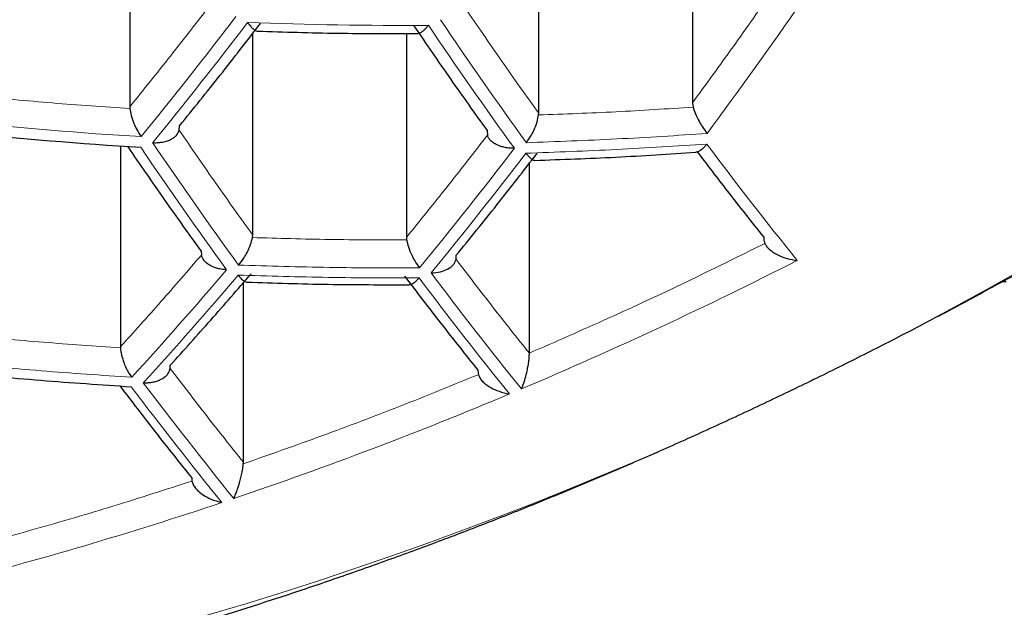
# Model space of a CAD drawing. Header units: millimetres. Extents: x 8 to 869, y 12 to 812.
# Tile 188 of 230: x 487.24 to 491.6, y 657.18 to 659.78. Entities that reach past the tile are written whole.
import ezdxf

# ---------------------------------------------------------------- set-up
doc = ezdxf.new("R2010")
doc.units = ezdxf.units.MM

msp = doc.modelspace()

# ---------------------------------------------------------------- linework, layer by layer
at = {"color": 7, "linetype": 'Continuous', "lineweight": 30}
for p, q in [((487.7293, 660.4053), (487.7293, 659.3981)), ((490.2225, 660.3681), (490.2225, 659.4159)), ((489.5415, 659.3698), (489.5415, 660.312)), ((488.2743, 658.8305), (488.2743, 659.7233)), ((488.9552, 659.7229), (488.9552, 658.8198)), ((490.2225, 659.4159), (490.2253, 659.3969)), ((487.7293, 659.3981), (487.7298, 659.3904)), ((489.541, 659.3621), (489.5415, 659.3698)), ((487.9488, 659.2945), (487.9507, 659.3146)), ((489.3127, 659.2933), (489.3148, 659.2731)), ((487.688, 659.2251), (487.688, 658.335)), ((489.5002, 658.3073), (489.5002, 659.1482)), ((488.2732, 658.8192), (488.2743, 658.8305)), ((488.9552, 658.8198), (488.9563, 658.8085)), ((488.0454, 658.7587), (488.0469, 658.7415)), ((489.1753, 658.7238), (489.1766, 658.741)), ((488.233, 657.8242), (488.233, 658.6197)), ((487.688, 658.335), (487.6881, 658.3312)), ((489.5002, 658.3073), (489.5002, 658.3066)), ((487.9085, 658.24), (487.9094, 658.2539)), ((489.2714, 658.2326), (489.2742, 658.212)), ((488.2327, 657.8173), (488.233, 657.8242)), ((488.0042, 657.7546), (488.0054, 657.7409))]:
    msp.add_line(p, q, dxfattribs=at)
at = {"color": 7, "linetype": 'Continuous', "lineweight": 30, "flags": 128}
msp.add_lwpolyline([(491.6128, 658.6225), (491.5988, 658.6227), (491.596, 658.6231)], dxfattribs=at)
at = {"color": 252, "linetype": 'Continuous', "lineweight": 0}
for centre, radius, start, end in [((471.2742, 673.3501), 23.6536, 323.49936, 325.24825), ((471.8461, 672.2908), 20.5796, 320.73648, 322.62489), ((471.8926, 672.2708), 20.5876, 320.73109, 322.61852), ((488.9451, 678.488), 18.7291, 267.87835, 270.33007), ((506.7699, 671.7409), 21.3881, 214.06977, 215.84979), ((506.8179, 671.7597), 21.3804, 214.06378, 215.84469), ((483.276, 673.4861), 17.029, 268.10355, 304.67876), ((488.9295, 678.2024), 18.9711, 264.09723, 266.52551), ((505.6363, 671.3271), 21.5205, 214.17143, 215.93636), ((505.5858, 671.3099), 21.5243, 214.17433, 215.93883), ((472.9899, 671.8277), 20.7241, 320.63958, 322.51046), ((473.0388, 671.8091), 20.728, 320.63697, 322.50738), ((504.7409, 670.0602), 18.0597, 216.83425, 218.90638), ((481.9156, 675.9585), 19.3438, 292.97302, 296.96594), ((474.56, 670.2592), 17.8627, 317.5401, 319.57833), ((474.6075, 670.2399), 17.8688, 317.53738, 319.57479), ((503.5974, 669.6088), 18.2499, 216.94302, 218.98915), ((503.6464, 669.6268), 18.244, 216.93966, 218.9866), ((502.3868, 669.1965), 18.343, 216.99511, 219.02877), ((502.4385, 669.2129), 18.341, 216.99401, 219.02794), ((484.6207, 672.1121), 17.0064, 268.07838, 304.70393), ((482.3326, 674.9686), 18.2696, 288.7014, 292.79984), ((482.6982, 673.8806), 17.1219, 284.25975, 288.52257)]:
    msp.add_arc(centre, radius, start, end, dxfattribs=at)
at = {"color": 7, "linetype": 'Continuous', "lineweight": 30}
msp.add_arc((488.9281, 678.1754), 18.9908, 264.10243, 266.52818, dxfattribs=at)
at = {"color": 252, "linetype": 'Continuous', "lineweight": 0}
for points, knots in [([(471.0656, 660.937), (471.0764, 660.8321), (471.098, 660.6223), (471.1452, 660.3082), (471.2034, 659.9942), (471.2737, 659.6804), (471.356, 659.3671), (471.4502, 659.0544), (471.5564, 658.7423), (471.6748, 658.4312), (471.7996, 658.1349), (471.9292, 657.8533), (472.0618, 657.5863), (472.2036, 657.3207), (472.3547, 657.0566), (472.5152, 656.794), (472.685, 656.5331), (472.8642, 656.2741), (473.0539, 656.0157), (473.2543, 655.758), (473.4655, 655.5013), (473.6866, 655.247), (473.9202, 654.9926), (474.1667, 654.7383), (474.4265, 654.4843), (474.6971, 654.2337), (474.9781, 653.9868), (475.2696, 653.744), (475.5717, 653.5052), (475.8847, 653.2705), (476.2084, 653.0403), (476.5427, 652.8147), (476.8834, 652.5968), (477.2301, 652.3865), (477.5824, 652.184), (477.9445, 651.9867), (478.2936, 651.8067), (478.6276, 651.643), (478.9447, 651.4948), (479.2864, 651.3425), (479.654, 651.1873), (480.0487, 651.0302), (480.4518, 650.8794), (480.8629, 650.7354), (481.2609, 650.6051), (481.6444, 650.4877), (482.0121, 650.382), (482.3851, 650.2818), (482.763, 650.1871), (483.1453, 650.0982), (483.5292, 650.0159), (483.9144, 649.9402), (484.3006, 649.8709), (484.6903, 649.8077), (485.0849, 649.7505), (485.4843, 649.6995), (485.8883, 649.6547), (486.2945, 649.6166), (486.7058, 649.5848), (487.122, 649.5598), (487.5427, 649.5416), (487.9643, 649.5307), (488.3648, 649.5272), (488.7439, 649.53), (489.1012, 649.5379), (489.4581, 649.5509), (489.8155, 649.5692), (490.1733, 649.5927), (490.5312, 649.6214), (490.8875, 649.6553), (491.2548, 649.6957), (491.6327, 649.7432), (492.0204, 649.7984), (492.4051, 649.8596), (492.7881, 649.9271), (493.169, 650.0008), (493.5476, 650.0807), (493.9221, 650.1662), (494.2945, 650.2579), (494.6648, 650.3556), (495.0325, 650.4595), (495.395, 650.5688), (495.7531, 650.6835), (496.1066, 650.8036), (496.4552, 650.9291), (496.7979, 651.0594), (497.1356, 651.1947), (497.4682, 651.335), (497.7955, 651.4801), (498.1164, 651.6294), (498.4329, 651.7838), (498.7446, 651.9433), (499.0514, 652.1076), (499.3513, 652.2758), (499.6489, 652.4504), (499.9438, 652.6315), (500.2356, 652.819), (500.5196, 653.0101), (500.7896, 653.2), (501.0459, 653.3883), (501.2894, 653.5747), (501.5461, 653.7796), (501.8139, 654.0036), (502.0907, 654.2475), (502.3569, 654.4948), (502.6197, 654.7521), (502.878, 655.0195), (503.1308, 655.2971), (503.374, 655.5806), (503.6071, 655.8698), (503.8298, 656.1646), (504.0319, 656.4507), (504.2151, 656.7275), (504.3809, 656.9946), (504.5371, 657.2635), (504.6837, 657.534), (504.8207, 657.8061), (504.9482, 658.0797), (505.0661, 658.3545), (505.1751, 658.6318), (505.2749, 658.9116), (505.3655, 659.1938), (505.4464, 659.4769), (505.5183, 659.7637), (505.5809, 660.054), (505.6336, 660.3478), (505.6768, 660.6422), (505.6969, 660.8387), (505.7069, 660.937)], [0, 0, 0, 0, 0.009676, 0.019353, 0.029029, 0.038747, 0.048466, 0.058183, 0.067939, 0.077695, 0.08745, 0.095942, 0.104436, 0.112929, 0.121421, 0.12992, 0.138419, 0.146919, 0.155417, 0.164055, 0.172694, 0.181333, 0.18997, 0.198897, 0.207826, 0.216756, 0.225682, 0.234581, 0.243486, 0.252394, 0.261301, 0.270205, 0.279103, 0.287669, 0.296238, 0.304807, 0.313372, 0.320362, 0.327353, 0.334343, 0.342517, 0.350697, 0.358877, 0.367056, 0.375229, 0.38218, 0.389137, 0.396096, 0.403055, 0.410011, 0.416962, 0.423763, 0.430566, 0.437369, 0.444169, 0.451064, 0.457962, 0.46486, 0.471755, 0.478814, 0.485877, 0.49294, 0.499999, 0.505982, 0.511968, 0.517953, 0.523936, 0.529988, 0.536041, 0.542095, 0.548146, 0.55485, 0.561557, 0.568264, 0.574968, 0.581759, 0.588553, 0.595347, 0.602139, 0.609068, 0.615999, 0.62293, 0.629859, 0.636849, 0.643841, 0.650833, 0.657822, 0.664882, 0.671943, 0.679005, 0.686064, 0.693263, 0.700463, 0.707663, 0.714862, 0.722411, 0.729962, 0.737513, 0.745062, 0.752086, 0.759111, 0.766136, 0.774937, 0.783741, 0.792544, 0.801346, 0.810862, 0.820379, 0.829894, 0.839682, 0.849472, 0.85926, 0.867918, 0.876578, 0.885237, 0.893895, 0.902559, 0.911225, 0.919891, 0.928556, 0.93735, 0.946147, 0.954943, 0.963738, 0.972803, 0.981869, 0.990935, 1, 1, 1, 1]), ([(473.0052, 659.4158), (473.0397, 659.3123), (473.1087, 659.1052), (473.2285, 658.7965), (473.3604, 658.4891), (473.5055, 658.1836), (473.6635, 657.88), (473.8346, 657.5784), (474.0187, 657.2792), (474.2159, 656.9824), (474.4298, 656.6833), (474.6614, 656.3822), (474.9115, 656.0796), (475.1647, 655.7937), (475.419, 655.5244), (475.6723, 655.2711), (475.9369, 655.0213), (476.2128, 654.7752), (476.5001, 654.5329), (476.7988, 654.2947), (477.109, 654.0609), (477.4305, 653.8317), (477.7409, 653.6226), (478.0376, 653.4328), (478.3183, 653.2612), (478.6063, 653.0933), (478.9, 652.93), (479.1994, 652.7714), (479.5042, 652.6175), (479.8159, 652.4678), (480.1344, 652.3224), (480.4596, 652.1815), (480.7915, 652.0452), (481.13, 651.9138), (481.4801, 651.7856), (481.8422, 651.6612), (482.2164, 651.5408), (482.5971, 651.4267), (482.9597, 651.3258), (483.3029, 651.2368), (483.6254, 651.1587), (483.9515, 651.0851), (484.281, 651.0163), (484.6139, 650.9524), (484.9499, 650.8935), (485.2888, 650.8396), (485.6358, 650.7902), (485.9909, 650.7455), (486.3541, 650.706), (486.7192, 650.6723), (487.0802, 650.6451), (487.4369, 650.624), (487.7889, 650.6089), (488.1415, 650.5993), (488.4945, 650.5953), (488.8475, 650.5972), (489.2003, 650.6047), (489.5526, 650.6178), (489.9107, 650.6368), (490.2744, 650.6621), (490.6432, 650.6941), (491.0101, 650.732), (491.3996, 650.7789), (491.8106, 650.8363), (492.2421, 650.9056), (492.6705, 650.9834), (493.0951, 651.0698), (493.5155, 651.1644), (493.9313, 651.267), (494.3419, 651.3775), (494.7471, 651.4957), (495.1185, 651.6127), (495.4575, 651.7266), (495.7655, 651.8361), (496.0685, 651.9497), (496.3993, 652.0804), (496.7558, 652.2295), (497.1352, 652.3987), (497.5097, 652.5762), (497.8786, 652.7621), (498.2415, 652.9562), (498.5706, 653.1429), (498.8682, 653.3208), (499.1365, 653.4887), (499.3979, 653.6598), (499.6805, 653.8533), (499.9816, 654.0703), (500.2978, 654.3119), (500.6017, 654.5581), (500.8934, 654.8087), (501.1727, 655.0634), (501.4465, 655.3283), (501.7137, 655.6033), (501.9732, 655.8887), (502.2082, 656.1651), (502.4207, 656.4317), (502.6128, 656.688), (502.7946, 656.9465), (502.966, 657.2071), (503.1273, 657.4696), (503.2783, 657.7339), (503.4192, 657.9998), (503.5512, 658.2699), (503.6741, 658.5442), (503.7873, 658.8225), (503.8906, 659.102), (503.9504, 659.2892), (503.9803, 659.3828)], [0, 0, 0, 0, 0.011929, 0.02386, 0.035789, 0.047719, 0.05965, 0.071579, 0.083509, 0.095441, 0.107371, 0.119915, 0.132462, 0.145006, 0.155908, 0.166812, 0.177714, 0.188618, 0.199523, 0.210426, 0.221331, 0.232237, 0.243142, 0.251829, 0.260518, 0.269207, 0.277894, 0.286451, 0.29501, 0.30357, 0.312126, 0.320685, 0.329247, 0.337809, 0.346367, 0.355315, 0.364266, 0.373217, 0.382164, 0.389432, 0.396703, 0.403974, 0.411242, 0.418512, 0.425784, 0.433057, 0.440326, 0.447952, 0.455581, 0.46321, 0.470835, 0.478107, 0.485381, 0.492656, 0.499927, 0.507198, 0.514473, 0.521748, 0.52902, 0.53671, 0.544404, 0.552098, 0.559788, 0.569053, 0.578321, 0.587586, 0.596954, 0.606326, 0.615695, 0.62516, 0.634627, 0.644092, 0.651667, 0.659244, 0.666821, 0.674396, 0.684494, 0.694594, 0.704692, 0.715164, 0.725639, 0.736112, 0.744526, 0.752941, 0.761357, 0.769771, 0.780988, 0.792207, 0.803424, 0.814639, 0.825856, 0.837072, 0.84911, 0.861151, 0.873189, 0.883652, 0.894117, 0.904583, 0.915046, 0.925508, 0.935972, 0.946436, 0.956898, 0.967672, 0.978449, 0.989226, 1, 1, 1, 1]), ([(504.5758, 659.4086), (504.5402, 659.2996), (504.469, 659.0814), (504.3448, 658.756), (504.2078, 658.4322), (504.0567, 658.1102), (503.892, 657.7902), (503.7133, 657.4724), (503.5208, 657.157), (503.3142, 656.8443), (503.1091, 656.5561), (502.9086, 656.2922), (502.7156, 656.0518), (502.5138, 655.8136), (502.2937, 655.5671), (502.0538, 655.313), (501.7925, 655.0518), (501.5196, 654.7942), (501.2351, 654.5403), (500.9388, 654.2904), (500.6307, 654.0448), (500.3109, 653.8036), (499.9793, 653.5672), (499.6593, 653.3516), (499.3533, 653.1557), (499.0639, 652.9788), (498.767, 652.8056), (498.4634, 652.6367), (498.1531, 652.4722), (497.8362, 652.3122), (497.5122, 652.1565), (497.181, 652.0054), (496.8428, 651.8589), (496.4976, 651.7173), (496.1456, 651.5808), (495.7815, 651.4475), (495.4048, 651.3182), (495.0155, 651.1931), (494.6195, 651.0746), (494.2302, 650.9663), (493.8486, 650.8679), (493.4755, 650.7786), (493.0979, 650.6953), (492.7141, 650.6177), (492.3242, 650.5461), (491.9286, 650.4808), (491.5294, 650.4223), (491.1298, 650.371), (490.73, 650.3268), (490.3304, 650.2897), (489.9288, 650.2594), (489.5257, 650.2359), (489.1335, 650.22), (488.7526, 650.2109), (488.3832, 650.208), (488.0138, 650.211), (487.6448, 650.2199), (487.2764, 650.2347), (486.9089, 650.2553), (486.5427, 650.2816), (486.1711, 650.3142), (485.7946, 650.3535), (485.4135, 650.3997), (485.0351, 650.452), (484.6707, 650.5087), (484.3201, 650.5691), (483.9833, 650.6326), (483.6497, 650.7009), (483.2812, 650.7822), (482.8794, 650.8785), (482.4466, 650.9919), (482.0195, 651.1134), (481.5985, 651.2428), (481.184, 651.38), (480.8022, 651.5156), (480.4517, 651.6479), (480.1308, 651.7757), (479.8157, 651.9076), (479.5066, 652.0436), (479.2034, 652.1835), (478.9063, 652.3272), (478.6152, 652.4745), (478.3268, 652.6272), (478.0415, 652.7852), (477.7594, 652.9487), (477.4841, 653.1155), (477.208, 653.2901), (476.932, 653.4728), (476.6565, 653.6638), (476.3889, 653.858), (476.1292, 654.0553), (475.8773, 654.2556), (475.6332, 654.4588), (475.397, 654.6647), (475.1431, 654.8963), (474.875, 655.1546), (474.5962, 655.4404), (474.3482, 655.7113), (474.1282, 655.9661), (473.9334, 656.2041), (473.7472, 656.4442), (473.5581, 656.7022), (473.368, 656.9785), (473.1792, 657.2734), (473.0027, 657.5706), (472.8384, 657.8698), (472.6865, 658.1709), (472.5457, 658.4757), (472.4168, 658.7839), (472.2988, 659.0954), (472.2307, 659.3042), (472.1967, 659.4086)], [0, 0, 0, 0, 0.012016, 0.024033, 0.036048, 0.048064, 0.060082, 0.072098, 0.084115, 0.096133, 0.10815, 0.117635, 0.127123, 0.13661, 0.146096, 0.156851, 0.167607, 0.178362, 0.189118, 0.199876, 0.210632, 0.221389, 0.232148, 0.242905, 0.251473, 0.260044, 0.268615, 0.277183, 0.285693, 0.294205, 0.302717, 0.311226, 0.319737, 0.328252, 0.336766, 0.345277, 0.354177, 0.363082, 0.371986, 0.380886, 0.388912, 0.396942, 0.404972, 0.412998, 0.42114, 0.429286, 0.437432, 0.445574, 0.453556, 0.461544, 0.469534, 0.477521, 0.485503, 0.492781, 0.500061, 0.507341, 0.514619, 0.521895, 0.529175, 0.536455, 0.543732, 0.551421, 0.559114, 0.566808, 0.574497, 0.581517, 0.58854, 0.595563, 0.602583, 0.612044, 0.621507, 0.630968, 0.64052, 0.650076, 0.659629, 0.667457, 0.675287, 0.683117, 0.690945, 0.698771, 0.706599, 0.714428, 0.722254, 0.730365, 0.738477, 0.74659, 0.754701, 0.763481, 0.772263, 0.781045, 0.789825, 0.798603, 0.807384, 0.816165, 0.824943, 0.836647, 0.848353, 0.860056, 0.869478, 0.878902, 0.888325, 0.897747, 0.909039, 0.920333, 0.931625, 0.942916, 0.954209, 0.965501, 0.977, 0.988501, 1, 1, 1, 1]), ([(490.2881, 659.2802), (490.1548, 659.2715), (489.8881, 659.254), (489.6206, 659.2444), (489.4868, 659.2395)], [0, 0, 0, 0, 0.4997564, 1, 1, 1, 1]), ([(489.4851, 659.1928), (489.6189, 659.1976), (489.8864, 659.2073), (490.1531, 659.2247), (490.2864, 659.2334)], [0, 0, 0, 0, 0.500242, 1, 1, 1, 1]), ([(490.5438, 658.7934), (490.4284, 658.7363), (490.1978, 658.6222), (489.8498, 658.4601), (489.6167, 658.3583), (489.5002, 658.3073)], [0, 0, 0, 0, 0.333367, 0.666633, 1, 1, 1, 1]), ([(489.0132, 658.6845), (488.8797, 658.6848), (488.6126, 658.6852), (488.3455, 658.6931), (488.2119, 658.6971)], [0, 0, 0, 0, 0.499858, 1, 1, 1, 1]), ([(488.2101, 658.6528), (488.3437, 658.6488), (488.6108, 658.6409), (488.8779, 658.6405), (489.0114, 658.6403)], [0, 0, 0, 0, 0.50014, 1, 1, 1, 1]), ([(494.2205, 658.2521), (494.091, 658.1685), (493.8324, 658.0013), (493.4397, 657.7628), (493.0442, 657.5337), (492.6453, 657.3147), (492.2434, 657.1056), (491.8366, 656.9058), (491.4368, 656.7207), (491.0446, 656.5499), (490.6624, 656.3933), (490.2794, 656.2464), (489.8955, 656.1089), (489.5107, 655.981), (489.1135, 655.8592), (488.7046, 655.7446), (488.2847, 655.6386), (487.866, 655.5446), (487.4485, 655.4626), (487.0321, 655.3926), (486.6188, 655.3349), (486.1962, 655.2879), (485.7653, 655.253), (485.3253, 655.2312), (484.8893, 655.2241), (484.4568, 655.2302), (484.1723, 655.2465), (484.03, 655.2546)], [0, 0, 0, 0, 0.0397364, 0.0794008, 0.1190259, 0.1586445, 0.1982897, 0.2379942, 0.2782473, 0.3152331, 0.3521728, 0.3890928, 0.4260199, 0.4629806, 0.5000015, 0.5404084, 0.5807374, 0.621023, 0.6612996, 0.7016019, 0.7419643, 0.7818787, 0.8255224, 0.8691127, 0.9126932, 0.9563078, 1, 1, 1, 1]), ([(487.7382, 658.2005), (487.6045, 658.2095), (487.3371, 658.2274), (487.0703, 658.2526), (486.9369, 658.2652)], [0, 0, 0, 0, 0.499969, 1, 1, 1, 1]), ([(489.2742, 658.212), (489.1588, 658.165), (488.928, 658.0711), (488.5807, 657.9395), (488.3487, 657.858), (488.2327, 657.8173)], [0, 0, 0, 0, 0.333366, 0.666634, 1, 1, 1, 1]), ([(488.0054, 657.7409), (487.8897, 657.7037), (487.6585, 657.6292), (487.3114, 657.5271), (487.0802, 657.4655), (486.9645, 657.4347)], [0, 0, 0, 0, 0.333366, 0.666634, 1, 1, 1, 1])]:
    msp.add_open_spline(points, degree=3, knots=knots, dxfattribs=at)
for points in [[(490.5828, 659.9188), (490.523, 659.8336), (490.4036, 659.6634), (490.2828, 659.4984), (490.2225, 659.4159)], [(488.0896, 659.8541), (488.0298, 659.7767), (487.9102, 659.622), (487.7896, 659.4727), (487.7293, 659.3981)], [(489.5415, 659.3698), (489.4869, 659.4462), (489.3777, 659.5991), (489.2694, 659.7573), (489.2153, 659.8365)], [(487.7298, 659.3904), (487.6156, 659.3982), (487.3872, 659.4138), (487.1594, 659.4357), (487.0455, 659.4466)], [(490.2253, 659.3969), (490.1114, 659.3895), (489.8836, 659.3748), (489.6552, 659.3663), (489.541, 659.3621)], [(488.2743, 658.8305), (488.2198, 658.9065), (488.1109, 659.0585), (488.0028, 659.2158), (487.9488, 659.2945)], [(489.3148, 659.2731), (489.2551, 659.1962), (489.1357, 659.0424), (489.0154, 658.894), (488.9552, 658.8198)], [(488.9563, 658.8085), (488.8424, 658.8088), (488.6147, 658.8093), (488.3871, 658.8159), (488.2732, 658.8192)], [(488.0469, 658.7415), (487.9872, 658.6723), (487.8679, 658.534), (487.748, 658.4013), (487.688, 658.335)], [(489.5002, 658.3066), (489.4459, 658.3748), (489.3373, 658.5111), (489.2293, 658.6529), (489.1753, 658.7238)], [(487.6881, 658.3312), (487.5742, 658.3389), (487.3463, 658.3542), (487.1189, 658.3756), (487.0052, 658.3863)], [(488.233, 657.8242), (488.1788, 657.8921), (488.0703, 658.028), (487.9625, 658.1693), (487.9085, 658.24)]]:
    msp.add_open_spline(points, degree=3, dxfattribs=at)
at = {"color": 7, "linetype": 'Continuous', "lineweight": 30}
for points in [[(487.9507, 659.3146), (488.0106, 659.3887), (488.1304, 659.537), (488.2492, 659.6906), (488.3086, 659.7675)], [(488.9886, 659.7568), (489.0424, 659.6782), (489.15, 659.521), (489.2584, 659.3692), (489.3127, 659.2933)], [(487.721, 659.2211), (487.7749, 659.1427), (487.8826, 658.9859), (487.9912, 658.8344), (488.0454, 658.7587)], [(489.1766, 658.741), (489.2365, 658.8149), (489.3565, 658.9628), (489.4755, 659.1161), (489.535, 659.1927)], [(487.9094, 658.2539), (487.9691, 658.32), (488.0886, 658.4523), (488.2076, 658.59), (488.267, 658.6589)], [(488.9476, 658.6483), (489.0014, 658.5776), (489.1091, 658.4363), (489.2173, 658.3005), (489.2714, 658.2326)]]:
    msp.add_open_spline(points, degree=3, dxfattribs=at)
for points, knots in [([(488.2517, 659.7717), (488.2559, 659.7661), (488.2637, 659.7555), (488.2753, 659.7436), (488.2854, 659.7362), (488.2925, 659.7329), (488.2952, 659.7335), (488.2956, 659.7336)], [0, 0, 0, 0, 0.259955, 0.486345, 0.738043, 0.961348, 1, 1, 1, 1]), ([(489.053, 659.7592), (489.05, 659.7556), (489.044, 659.7483), (489.035, 659.7391), (489.0249, 659.7306), (489.0149, 659.7246), (489.0078, 659.7222), (489.0046, 659.7223), (489.0041, 659.7223)], [0, 0, 0, 0, 0.16817, 0.336173, 0.51331, 0.751434, 0.957242, 1, 1, 1, 1]), ([(488.2956, 659.7338), (488.4137, 659.73), (488.6499, 659.7225), (488.886, 659.7226), (489.0041, 659.7227)], [0, 0, 0, 0, 0.5000658, 1, 1, 1, 1]), ([(482.741, 656.4499), (482.804, 656.4459), (482.9365, 656.4375), (483.1401, 656.4289), (483.3513, 656.4231), (483.5637, 656.4208), (483.7771, 656.4219), (483.9916, 656.4264), (484.2071, 656.4344), (484.4236, 656.4458), (484.6409, 656.4606), (484.8591, 656.4789), (485.0781, 656.5006), (485.2978, 656.5257), (485.5182, 656.5543), (485.7393, 656.5863), (485.9609, 656.6217), (486.1831, 656.6605), (486.4057, 656.7027), (486.6288, 656.7484), (486.8523, 656.7974), (487.0762, 656.8499), (487.3003, 656.9057), (487.5246, 656.9649), (487.7492, 657.0275), (487.9739, 657.0935), (488.1987, 657.1628), (488.4235, 657.2354), (488.6483, 657.3114), (488.8731, 657.3907), (489.0978, 657.4734), (489.3223, 657.5593), (489.5467, 657.6485), (489.7708, 657.7411), (489.9946, 657.8369), (490.2182, 657.936), (490.4414, 658.0383), (490.6641, 658.1439), (490.8865, 658.2527), (491.1084, 658.3648), (491.3298, 658.4802), (491.5506, 658.5987), (491.771, 658.7206), (491.9907, 658.8456), (492.2023, 658.9696), (492.4132, 659.0964), (492.6157, 659.2215), (492.8115, 659.3452), (492.9343, 659.4253), (492.9928, 659.4635)], [0, 0, 0, 0, 0.019234, 0.040468, 0.061712, 0.082964, 0.104226, 0.125496, 0.146775, 0.168063, 0.18936, 0.210665, 0.23198, 0.253303, 0.274635, 0.295975, 0.317325, 0.338685, 0.360053, 0.381432, 0.40282, 0.424219, 0.445628, 0.467047, 0.488479, 0.509921, 0.531377, 0.552845, 0.574326, 0.595822, 0.617333, 0.638859, 0.660403, 0.681964, 0.703545, 0.725146, 0.746769, 0.768416, 0.790088, 0.811789, 0.833519, 0.855283, 0.877082, 0.898922, 0.920805, 0.940486, 0.962407, 0.98208, 1, 1, 1, 1]), ([(487.7298, 659.3904), (487.7315, 659.3806), (487.7351, 659.3594), (487.7469, 659.3269), (487.7617, 659.2939), (487.7731, 659.2765), (487.7798, 659.2662)], [0, 0, 0, 0, 0.233685, 0.499524, 0.70636, 1, 1, 1, 1]), ([(490.2253, 659.3969), (490.2286, 659.3873), (490.2357, 659.367), (490.2512, 659.3362), (490.2689, 659.3054), (490.281, 659.2895), (490.2881, 659.2802)], [0, 0, 0, 0, 0.234188, 0.49953, 0.706727, 1, 1, 1, 1]), ([(489.4868, 659.2395), (489.4941, 659.2495), (489.5066, 659.2667), (489.5228, 659.2991), (489.5355, 659.3313), (489.5392, 659.3523), (489.541, 659.3621)], [0, 0, 0, 0, 0.293606, 0.500476, 0.766297, 1, 1, 1, 1]), ([(487.8312, 659.2397), (487.8361, 659.2396), (487.8456, 659.2393), (487.8604, 659.2402), (487.8776, 659.2425), (487.8963, 659.2473), (487.9142, 659.2548), (487.9282, 659.2638), (487.9418, 659.2765), (487.9461, 659.2875), (487.9488, 659.2945)], [0, 0, 0, 0, 0.092741, 0.178587, 0.28132, 0.426242, 0.560575, 0.684677, 0.799004, 1, 1, 1, 1]), ([(489.4337, 659.2147), (489.4253, 659.2148), (489.4096, 659.2151), (489.3912, 659.2184), (489.3787, 659.2217), (489.3708, 659.2241), (489.3639, 659.2267), (489.3536, 659.2311), (489.3408, 659.2383), (489.328, 659.2493), (489.3189, 659.2609), (489.3161, 659.2691), (489.3148, 659.2731)], [0, 0, 0, 0, 0.157574, 0.293458, 0.35332, 0.407767, 0.456813, 0.500476, 0.63628, 0.764198, 0.885097, 1, 1, 1, 1]), ([(489.4851, 659.1928), (489.4879, 659.1893), (489.4927, 659.1832), (489.5003, 659.1753), (489.5087, 659.1676), (489.5173, 659.1616), (489.5222, 659.1612), (489.5244, 659.1611)], [0, 0, 0, 0, 0.1838535, 0.317485, 0.5072121, 0.7820065, 1, 1, 1, 1]), ([(489.5244, 659.1612), (489.6439, 659.1653), (489.8823, 659.1736), (490.1199, 659.1894), (490.2384, 659.1974)], [0, 0, 0, 0, 0.501513, 1, 1, 1, 1]), ([(490.2864, 659.2334), (490.2833, 659.2295), (490.2775, 659.2222), (490.2684, 659.213), (490.2581, 659.2046), (490.2476, 659.1984), (490.2411, 659.1976), (490.2384, 659.1972)], [0, 0, 0, 0, 0.188956, 0.352038, 0.54638, 0.808916, 1, 1, 1, 1]), ([(490.2429, 659.2009), (490.2874, 659.1423), (490.3857, 659.0129), (490.4845, 658.8886), (490.5386, 658.8205)], [0, 0, 0, 0, 0.452564, 1, 1, 1, 1]), ([(488.2119, 658.6971), (488.2196, 658.7066), (488.2329, 658.723), (488.2509, 658.7552), (488.2657, 658.7877), (488.2708, 658.8091), (488.2732, 658.8192)], [0, 0, 0, 0, 0.293484, 0.500621, 0.765825, 1, 1, 1, 1]), ([(488.9563, 658.8085), (488.9586, 658.7984), (488.9636, 658.7768), (488.9774, 658.7439), (488.994, 658.7111), (489.0061, 658.6943), (489.0132, 658.6845)], [0, 0, 0, 0, 0.234158, 0.499379, 0.706482, 1, 1, 1, 1]), ([(490.5386, 658.8205), (490.5388, 658.8158), (490.5392, 658.8062), (490.5422, 658.7977), (490.5438, 658.7934)], [0, 0, 0, 0, 0.492656, 1, 1, 1, 1]), ([(490.5438, 658.7934), (490.5461, 658.789), (490.551, 658.7796), (490.5642, 658.7659), (490.5818, 658.7526), (490.6081, 658.7382), (490.6441, 658.7246), (490.6724, 658.7202), (490.6873, 658.7178)], [0, 0, 0, 0, 0.1077386, 0.2255664, 0.3559698, 0.5007969, 0.7385542, 1, 1, 1, 1]), ([(488.1588, 658.6769), (488.1506, 658.6775), (488.1354, 658.6786), (488.1178, 658.6829), (488.1059, 658.6867), (488.0984, 658.6896), (488.092, 658.6925), (488.0823, 658.6975), (488.0705, 658.7053), (488.0547, 658.7202), (488.05, 658.7331), (488.0469, 658.7415)], [0, 0, 0, 0, 0.157785, 0.293846, 0.353782, 0.408292, 0.45739, 0.501093, 0.637404, 0.765635, 1, 1, 1, 1]), ([(489.0645, 658.6627), (489.0791, 658.6637), (489.1053, 658.6655), (489.1401, 658.6791), (489.1612, 658.6952), (489.172, 658.7113), (489.1742, 658.7197), (489.1753, 658.7238)], [0, 0, 0, 0, 0.280963, 0.508315, 0.761777, 0.883964, 1, 1, 1, 1]), ([(488.2101, 658.6528), (488.2129, 658.6493), (488.2179, 658.6429), (488.2257, 658.6348), (488.2342, 658.6275), (488.2428, 658.6222), (488.248, 658.6217), (488.2502, 658.6215)], [0, 0, 0, 0, 0.1913688, 0.3503228, 0.5451014, 0.8090148, 1, 1, 1, 1]), ([(489.0114, 658.6403), (489.0087, 658.6372), (489.0028, 658.6305), (488.9939, 658.6224), (488.9839, 658.6154), (488.9747, 658.6108), (488.9693, 658.6105), (488.967, 658.6103)], [0, 0, 0, 0, 0.169525, 0.375602, 0.565057, 0.818075, 1, 1, 1, 1]), ([(488.2502, 658.6217), (488.3697, 658.618), (488.6086, 658.6104), (488.8475, 658.6105), (488.967, 658.6105)], [0, 0, 0, 0, 0.50003, 1, 1, 1, 1]), ([(473.2235, 658.3332), (473.2327, 658.3142), (473.2684, 658.2407), (473.3343, 658.1136), (473.4209, 657.9519), (473.5113, 657.7912), (473.6049, 657.6314), (473.7021, 657.4725), (473.8027, 657.3145), (473.9067, 657.1574), (474.0141, 657.0011), (474.1251, 656.8457), (474.2389, 656.6918), (474.3558, 656.5395), (474.4755, 656.3889), (474.5983, 656.2395), (474.7242, 656.0915), (474.8529, 655.9451), (474.9843, 655.8004), (475.1184, 655.6574), (475.2553, 655.5159), (475.3948, 655.3762), (475.537, 655.2381), (475.6816, 655.1018), (475.8287, 654.9674), (475.9783, 654.8347), (476.1304, 654.7038), (476.2849, 654.5745), (476.4421, 654.447), (476.6017, 654.3211), (476.7636, 654.197), (476.9276, 654.075), (477.0936, 653.9549), (477.2617, 653.8367), (477.4319, 653.7205), (477.6042, 653.6062), (477.7787, 653.4937), (477.9544, 653.3836), (478.1318, 653.2756), (478.3107, 653.1698), (478.492, 653.0657), (478.6754, 652.9634), (478.8604, 652.8631), (479.047, 652.7649), (479.2348, 652.6689), (479.4236, 652.5752), (479.6133, 652.484), (479.8046, 652.3946), (479.9976, 652.3072), (480.1924, 652.2217), (480.388, 652.1384), (480.5845, 652.0574), (480.782, 651.9786), (480.9804, 651.902), (481.1799, 651.8275), (481.3805, 651.7551), (481.5818, 651.6849), (481.784, 651.6169), (481.9872, 651.551), (482.1918, 651.487), (482.3979, 651.425), (482.6051, 651.365), (482.8132, 651.307), (483.022, 651.2512), (483.2311, 651.1976), (483.4404, 651.1463), (483.6496, 651.0972), (483.859, 651.0503), (484.0688, 651.0056), (484.2791, 650.9629), (484.4898, 650.9224), (484.7008, 650.884), (484.9122, 650.8477), (485.1241, 650.8135), (485.3363, 650.7814), (485.549, 650.7513), (485.7622, 650.7233), (485.976, 650.6974), (486.1899, 650.6736), (486.4039, 650.6518), (486.6182, 650.6322), (486.8334, 650.6145), (487.0493, 650.5988), (487.2654, 650.5852), (487.4815, 650.5737), (487.6974, 650.5643), (487.9126, 650.5569), (488.1269, 650.5517), (488.3401, 650.5485), (488.5523, 650.5474), (488.7647, 650.5483), (488.9777, 650.5513), (489.1914, 650.5563), (489.4051, 650.5634), (489.6187, 650.5725), (489.8324, 650.5837), (490.0462, 650.597), (490.2601, 650.6123), (490.4741, 650.6297), (490.6883, 650.6492), (490.9026, 650.6708), (491.1164, 650.6944), (491.3296, 650.72), (491.542, 650.7477), (491.7539, 650.7774), (491.9648, 650.809), (492.1743, 650.8426), (492.3829, 650.8782), (492.591, 650.9158), (492.799, 650.9555), (493.0069, 650.9974), (493.2146, 651.0414), (493.4224, 651.0875), (493.6299, 651.1359), (493.837, 651.1863), (494.0434, 651.2388), (494.249, 651.2934), (494.4538, 651.35), (494.6578, 651.4087), (494.8609, 651.4694), (495.0631, 651.5322), (495.2644, 651.5971), (495.4645, 651.664), (495.6632, 651.7328), (495.8607, 651.8036), (496.0569, 651.8763), (496.252, 651.9511), (496.446, 652.028), (496.6389, 652.107), (496.831, 652.1881), (497.022, 652.2714), (497.2123, 652.3569), (497.4018, 652.4447), (497.59, 652.5346), (497.7766, 652.6265), (497.9614, 652.7202), (498.1448, 652.816), (498.3267, 652.9138), (498.507, 653.0136), (498.6855, 653.1154), (498.8622, 653.2191), (499.0367, 653.3245), (499.2089, 653.4316), (499.3796, 653.5407), (499.5486, 653.6519), (499.7161, 653.7653), (499.8815, 653.8806), (500.0448, 653.9977), (500.2061, 654.1167), (500.3654, 654.2376), (500.5226, 654.3604), (500.6779, 654.4853), (500.8309, 654.6121), (500.9815, 654.7405), (501.1295, 654.8705), (501.275, 655.0023), (501.418, 655.1357), (501.5585, 655.2709), (501.6966, 655.4078), (501.8323, 655.5466), (501.9652, 655.687), (502.0953, 655.8289), (502.2226, 655.9721), (502.3472, 656.1172), (502.4691, 656.2639), (502.5881, 656.4121), (502.7041, 656.5615), (502.8169, 656.7122), (502.9263, 656.8636), (503.0328, 657.0167), (503.1364, 657.1712), (503.2371, 657.3275), (503.3345, 657.4846), (503.428, 657.6426), (503.4913, 657.7523), (503.5224, 657.8095), (503.5246, 657.8135)], [0, 0, 0, 0, 0.002432, 0.009386, 0.016326, 0.023255, 0.030174, 0.037084, 0.043989, 0.050888, 0.057783, 0.064677, 0.071573, 0.078368, 0.08517, 0.091952, 0.09871, 0.105439, 0.112137, 0.118799, 0.125421, 0.132041, 0.138613, 0.14515, 0.151654, 0.158127, 0.16457, 0.170987, 0.177378, 0.183754, 0.190095, 0.196396, 0.202661, 0.208891, 0.21509, 0.22126, 0.227404, 0.233524, 0.239533, 0.245547, 0.251546, 0.257522, 0.263468, 0.269378, 0.275246, 0.281067, 0.286836, 0.292549, 0.298303, 0.304005, 0.309666, 0.315288, 0.320873, 0.326425, 0.331947, 0.33744, 0.342908, 0.348323, 0.353721, 0.359115, 0.364499, 0.369866, 0.375211, 0.38053, 0.385818, 0.39107, 0.396281, 0.401449, 0.406608, 0.411745, 0.416858, 0.42195, 0.427023, 0.43208, 0.437123, 0.442154, 0.447176, 0.452191, 0.457202, 0.462174, 0.467152, 0.472139, 0.47713, 0.482117, 0.487094, 0.492056, 0.496999, 0.501916, 0.506804, 0.511657, 0.516507, 0.521405, 0.526304, 0.531208, 0.536117, 0.541035, 0.545964, 0.550905, 0.555861, 0.560834, 0.565828, 0.570841, 0.575822, 0.580828, 0.585844, 0.590857, 0.595853, 0.600843, 0.605865, 0.61091, 0.615981, 0.621079, 0.62621, 0.63138, 0.636569, 0.641777, 0.647007, 0.652258, 0.657531, 0.662827, 0.668146, 0.67349, 0.678855, 0.684233, 0.689627, 0.695045, 0.700489, 0.705963, 0.71147, 0.717011, 0.722592, 0.728214, 0.733881, 0.73961, 0.745324, 0.751076, 0.756864, 0.762685, 0.768538, 0.774419, 0.780326, 0.786256, 0.792201, 0.798154, 0.804199, 0.810268, 0.816365, 0.822493, 0.828653, 0.834849, 0.841085, 0.847362, 0.853684, 0.860017, 0.866376, 0.872764, 0.879182, 0.885632, 0.892117, 0.898638, 0.905211, 0.911765, 0.918363, 0.925001, 0.931671, 0.938368, 0.945085, 0.951815, 0.95855, 0.965271, 0.972104, 0.978939, 0.98578, 0.992627, 0.999483, 1, 1, 1, 1]), ([(487.6881, 658.3312), (487.6894, 658.3206), (487.6909, 658.3072), (487.6955, 658.2896), (487.6983, 658.2802), (487.7016, 658.2704), (487.7057, 658.2596), (487.711, 658.2469), (487.7181, 658.232), (487.7274, 658.2156), (487.7344, 658.2058), (487.7382, 658.2005)], [0, 0, 0, 0, 0.233543, 0.296824, 0.362135, 0.429568, 0.499205, 0.591748, 0.706022, 0.842097, 1, 1, 1, 1]), ([(489.4655, 658.1489), (489.4705, 658.1616), (489.4789, 658.183), (489.4878, 658.2176), (489.4938, 658.245), (489.4976, 658.2683), (489.4998, 658.2892), (489.5001, 658.301), (489.5002, 658.3066)], [0, 0, 0, 0, 0.295961, 0.499284, 0.645178, 0.775877, 0.893285, 1, 1, 1, 1]), ([(487.7896, 658.1765), (487.7943, 658.1764), (487.8043, 658.1761), (487.8194, 658.1772), (487.8362, 658.1799), (487.8529, 658.1845), (487.8664, 658.1904), (487.8763, 658.1959), (487.8862, 658.2026), (487.8967, 658.2127), (487.9054, 658.226), (487.9075, 658.2354), (487.9085, 658.24)], [0, 0, 0, 0, 0.085494, 0.182633, 0.276405, 0.402296, 0.510721, 0.564542, 0.631929, 0.760859, 0.883144, 1, 1, 1, 1]), ([(486.9352, 658.2232), (487.0686, 658.2106), (487.3353, 658.1855), (487.6028, 658.1676), (487.7365, 658.1586)], [0, 0, 0, 0, 0.500028, 1, 1, 1, 1]), ([(489.2742, 658.212), (489.2761, 658.2073), (489.28, 658.1973), (489.292, 658.1823), (489.3085, 658.1676), (489.3331, 658.1518), (489.3683, 658.1358), (489.3967, 658.1298), (489.4123, 658.1265)], [0, 0, 0, 0, 0.1074795, 0.2251639, 0.3555847, 0.5006181, 0.7263081, 1, 1, 1, 1]), ([(487.6861, 658.1622), (487.738, 658.0942), (487.8437, 657.9557), (487.95, 657.8225), (488.0042, 657.7546)], [0, 0, 0, 0, 0.490597, 1, 1, 1, 1]), ([(471.4486, 657.9763), (471.4506, 657.9722), (471.4807, 657.9101), (471.542, 657.7909), (471.6328, 657.6188), (471.7273, 657.448), (471.825, 657.2785), (471.9259, 657.1104), (472.0301, 656.9432), (472.1377, 656.7772), (472.2486, 656.6123), (472.3625, 656.4489), (472.4795, 656.2869), (472.5997, 656.1262), (472.7229, 655.967), (472.8492, 655.809), (472.9787, 655.6524), (473.1113, 655.4971), (473.2467, 655.3435), (473.3849, 655.1914), (473.526, 655.0409), (473.6699, 654.892), (473.8166, 654.7447), (473.9659, 654.5992), (474.1178, 654.4554), (474.2722, 654.3135), (474.4291, 654.1734), (474.5883, 654.0353), (474.7498, 653.899), (474.9139, 653.7645), (475.0803, 653.6318), (475.249, 653.501), (475.4196, 653.3723), (475.5924, 653.2457), (475.7672, 653.1209), (475.9441, 652.9981), (476.1231, 652.8772), (476.3043, 652.7583), (476.4876, 652.6411), (476.673, 652.5259), (476.86, 652.4128), (477.0487, 652.3019), (477.2389, 652.1931), (477.431, 652.0863), (477.6247, 651.9815), (477.8202, 651.8787), (478.0173, 651.778), (478.216, 651.6794), (478.4163, 651.5828), (478.6182, 651.4882), (478.8216, 651.3957), (479.0266, 651.3052), (479.2327, 651.2169), (479.4398, 651.1308), (479.6475, 651.0471), (479.8561, 650.9656), (480.0657, 650.8863), (480.2762, 650.8091), (480.4878, 650.7341), (480.7004, 650.6612), (480.9141, 650.5904), (481.1289, 650.5216), (481.3448, 650.455), (481.5618, 650.3903), (481.78, 650.3277), (481.9984, 650.2674), (482.2174, 650.2092), (482.437, 650.1533), (482.6582, 650.0992), (482.8806, 650.0471), (483.1039, 649.997), (483.328, 649.9491), (483.5525, 649.9032), (483.7773, 649.8595), (484.0022, 649.8181), (484.2269, 649.7788), (484.4513, 649.7418), (484.6752, 649.707), (484.8983, 649.6745), (485.1226, 649.644), (485.3485, 649.6153), (485.5761, 649.5886), (485.8038, 649.564), (486.0316, 649.5414), (486.2594, 649.521), (486.4873, 649.5027), (486.7153, 649.4865), (486.9434, 649.4723), (487.1718, 649.4603), (487.4004, 649.4503), (487.6292, 649.4424), (487.8584, 649.4365), (488.0877, 649.4327), (488.3165, 649.4311), (488.5445, 649.4315), (488.7719, 649.4339), (488.9994, 649.4385), (489.2271, 649.4451), (489.4549, 649.4537), (489.6827, 649.4645), (489.9106, 649.4773), (490.1385, 649.4922), (490.3663, 649.5092), (490.594, 649.5282), (490.8215, 649.5493), (491.0488, 649.5725), (491.2759, 649.5978), (491.5023, 649.625), (491.7279, 649.6544), (491.9527, 649.6857), (492.1767, 649.719), (492.4, 649.7544), (492.6228, 649.7918), (492.845, 649.8313), (493.0667, 649.8728), (493.288, 649.9165), (493.5088, 649.9622), (493.7292, 650.0101), (493.9492, 650.06), (494.1689, 650.1122), (494.3885, 650.1665), (494.6069, 650.2228), (494.824, 650.2811), (495.0399, 650.3413), (495.2554, 650.4037), (495.4707, 650.4684), (495.6856, 650.5353), (495.8998, 650.6043), (496.1132, 650.6755), (496.3254, 650.7487), (496.5364, 650.8239), (496.7459, 650.901), (496.9537, 650.98), (497.1594, 651.0608), (497.3622, 651.1429), (497.5646, 651.2274), (497.7667, 651.3142), (497.9693, 651.4039), (498.1703, 651.4955), (498.3696, 651.5891), (498.5673, 651.6846), (498.7635, 651.7821), (498.9581, 651.8817), (499.1512, 651.9833), (499.3428, 652.0869), (499.5329, 652.1927), (499.7217, 652.3007), (499.9089, 652.4107), (500.0942, 652.5227), (500.2776, 652.6366), (500.4591, 652.7525), (500.6389, 652.8704), (500.8168, 652.9903), (500.9926, 653.1121), (501.1663, 653.2358), (501.3382, 653.3616), (501.5081, 653.4893), (501.6752, 653.6185), (501.84, 653.7495), (502.0025, 653.8823), (502.1632, 654.0172), (502.3212, 654.1539), (502.4768, 654.2921), (502.6297, 654.4321), (502.7801, 654.5738), (502.928, 654.7172), (503.0734, 654.8623), (503.2163, 655.0093), (503.3568, 655.1582), (503.4948, 655.3089), (503.6299, 655.4612), (503.7621, 655.6149), (503.8914, 655.7701), (504.0179, 655.9269), (504.1413, 656.0851), (504.2618, 656.2448), (504.3793, 656.4059), (504.4936, 656.5683), (504.6048, 656.732), (504.7126, 656.8966), (504.8172, 657.0625), (504.9186, 657.2296), (505.0169, 657.3981), (505.1118, 657.5675), (505.2031, 657.7379), (505.2734, 657.8735), (505.312, 657.9525), (505.3226, 657.9742)], [0, 0, 0, 0, 0.000463, 0.006957, 0.013435, 0.019896, 0.026334, 0.032748, 0.039133, 0.045549, 0.051925, 0.05828, 0.064614, 0.070929, 0.077226, 0.083508, 0.089775, 0.09603, 0.102273, 0.108462, 0.11465, 0.120816, 0.126956, 0.13307, 0.139157, 0.145215, 0.151244, 0.157241, 0.163208, 0.16914, 0.175079, 0.180965, 0.186817, 0.192639, 0.198431, 0.204196, 0.209936, 0.215651, 0.221345, 0.227018, 0.232673, 0.238255, 0.243829, 0.249375, 0.254894, 0.260386, 0.265852, 0.271294, 0.27671, 0.282103, 0.287474, 0.292822, 0.298149, 0.303432, 0.308674, 0.313884, 0.319066, 0.324221, 0.329351, 0.334458, 0.339543, 0.34461, 0.349659, 0.354693, 0.359713, 0.364724, 0.369655, 0.3746, 0.379544, 0.38448, 0.389405, 0.394316, 0.399208, 0.404079, 0.408925, 0.413743, 0.41853, 0.423284, 0.428001, 0.432677, 0.43745, 0.442208, 0.446951, 0.451679, 0.456396, 0.461103, 0.465802, 0.470495, 0.475184, 0.479871, 0.484558, 0.489246, 0.493938, 0.498631, 0.503277, 0.507925, 0.512579, 0.51724, 0.521907, 0.526582, 0.531265, 0.535955, 0.540654, 0.545361, 0.550077, 0.554803, 0.559538, 0.564279, 0.569015, 0.57375, 0.578491, 0.583239, 0.587997, 0.592766, 0.59755, 0.602349, 0.607167, 0.612004, 0.616864, 0.621749, 0.62666, 0.631606, 0.636518, 0.641451, 0.646422, 0.651428, 0.656464, 0.661529, 0.666617, 0.671727, 0.676852, 0.68199, 0.687137, 0.692286, 0.697432, 0.702526, 0.707802, 0.713094, 0.718403, 0.723732, 0.729083, 0.734457, 0.739857, 0.745285, 0.750742, 0.756231, 0.761755, 0.767325, 0.772903, 0.77851, 0.784146, 0.789814, 0.795518, 0.801238, 0.806983, 0.812771, 0.818594, 0.82444, 0.830244, 0.836145, 0.842062, 0.847998, 0.853956, 0.859936, 0.865941, 0.871972, 0.878032, 0.884122, 0.890246, 0.896419, 0.902595, 0.908795, 0.915018, 0.921263, 0.927531, 0.933819, 0.940127, 0.946454, 0.952799, 0.959154, 0.965497, 0.971896, 0.978301, 0.984714, 0.991136, 0.997571, 1, 1, 1, 1]), ([(488.1905, 657.6636), (488.1933, 657.6697), (488.1985, 657.6812), (488.2046, 657.6975), (488.2087, 657.7097), (488.2113, 657.7179), (488.2136, 657.7254), (488.2173, 657.738), (488.2221, 657.7558), (488.2273, 657.7787), (488.2309, 657.7996), (488.2321, 657.8116), (488.2327, 657.8173)], [0, 0, 0, 0, 0.159706, 0.296201, 0.355783, 0.409578, 0.457601, 0.499874, 0.64532, 0.775755, 0.893108, 1, 1, 1, 1]), ([(488.0054, 657.7409), (488.0068, 657.7358), (488.0097, 657.7253), (488.0204, 657.7092), (488.0357, 657.6932), (488.0586, 657.6761), (488.0926, 657.6577), (488.121, 657.6501), (488.1374, 657.6457)], [0, 0, 0, 0, 0.107239, 0.224819, 0.35532, 0.500642, 0.712282, 1, 1, 1, 1])]:
    msp.add_open_spline(points, degree=3, knots=knots, dxfattribs=at)

doc.saveas('drawing.dxf')
